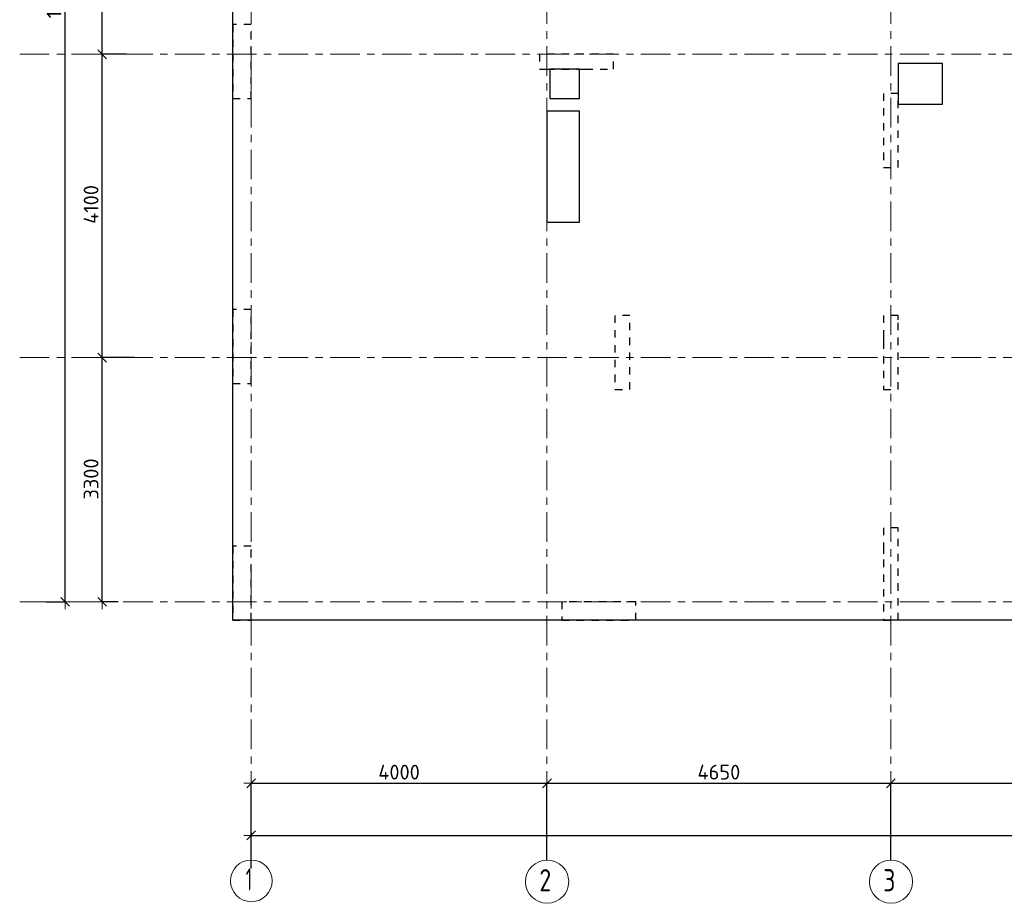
# Model space of a CAD drawing. Header units: metres. Extents: x -38 to 97, y -15 to 21.
# Tile 2 of 209: x -3 to 11, y -4 to 8. Entities that reach past the tile are written whole.
import ezdxf

# ---------------------------------------------------------------- set-up
doc = ezdxf.new("R2010")
doc.units = ezdxf.units.M
doc.header["$PDMODE"] = 65
for name, pattern in [('______11', [0.5, 0.4, -0.05, 0, -0.05]), ('______2', [0.0405, 0.03, -0.0105]), ('______5', [1.1, 0.8, -0.1, 0.1, -0.1])]:
    doc.linetypes.add(name, pattern=pattern)
for name, color, linetype, lineweight in [('XR$2$Осевая линия (1)', 7, '______5', 13), ('XR$2$Размерная линия (1)', 7, 'Continuous', 13), ('XR$5$Перекрытие (1)', 7, 'Continuous', 35)]:
    doc.layers.add(name, color=color, linetype=linetype, lineweight=lineweight)
doc.layers.add('XR$7$Стена_ бетон несущ.', color=7, linetype='Continuous', lineweight=70, true_color=0xb4b496)
doc.styles.add('ISOCPEUR', font='txt')
doc.dimstyles.new('DIMSTYLE_2', dxfattribs={"dimtxt": 0.2, "dimasz": 0.2, "dimexe": 0, "dimexo": 0, "dimgap": 0.1, "dimtad": 2, "dimdec": 0, "dimlfac": 1000, "dimrnd": 5, "dimzin": 12, "dimdsep": 46, "dimtxsty": 'ISOCPEUR', "dimblk1": 'ALL_ML_STRICH', "dimblk2": 'ALL_ML_STRICH', "dimsah": 1, "dimcen": 0, "dimclrd": 7, "dimclre": 256, "dimclrt": 7, "dimadec": 0, "dimazin": 0, "dimtfac": 1, "dimtdec": 0, "dimtix": 1, "dimtmove": 2, "dimatfit": 3, "dimfxl": 0, "dimtzin": 0, "dimlwd": 0, "dimlwe": -3, "dimarcsym": 0})
doc.dimstyles.new('DIMSTYLE_3', dxfattribs={"dimtxt": 0.2, "dimasz": 0.2, "dimexe": 0, "dimexo": 0, "dimgap": 0.1, "dimtad": 2, "dimdec": 0, "dimlfac": 1000, "dimrnd": 5, "dimzin": 12, "dimdsep": 46, "dimtxsty": 'ISOCPEUR', "dimblk1": 'ALL_ML_STRICH', "dimblk2": 'ALL_ML_STRICH', "dimsah": 1, "dimcen": 0, "dimclrd": 7, "dimclre": 256, "dimclrt": 7, "dimadec": 0, "dimazin": 0, "dimtfac": 1, "dimtdec": 0, "dimtix": 1, "dimtmove": 2, "dimatfit": 3, "dimfxl": 0, "dimtzin": 0, "dimlwd": 0, "dimlwe": -3, "dimarcsym": 0})

# ---------------------------------------------------------------- blocks, each defined once
blk = doc.blocks.new('ALL_ML_STRICH')
at = {"color": 0, "linetype": 'ByBlock', "lineweight": -2}
for p, q in [((-1, 0), (0.5, 0)), ((-0.3, -0.3), (0.3, 0.3)), ((0, -0.5), (0, 0.5))]:
    blk.add_line(p, q, dxfattribs=at)
blk = doc.blocks.new('*D5')
at = {"layer": 'DEFPOINTS', "color": 7, "linetype": 'Continuous', "lineweight": 13, "transparency": 33554687}
for p in [(-1.699, 16.4), (-2.294, 0), (-2.015, 0)]:
    blk.add_point(p, dxfattribs=at)
at = {"layer": 'XR$2$Размерная линия (1)', "color": 9, "linetype": 'Continuous', "lineweight": -2, "true_color": 0xc7c7c7, "transparency": 33554687}
for p, q in [((-1.719, 16.4), (-2.015, 16.4)), ((-2.274, 0), (-2.015, 0))]:
    blk.add_line(p, q, dxfattribs=at)
at = {"layer": 'XR$2$Размерная линия (1)', "color": 7, "linetype": 'Continuous', "lineweight": -2, "transparency": 33554687}
blk.add_line((-2.015, 0), (-2.015, 16.4), dxfattribs=at)
at = {"layer": 'XR$2$Размерная линия (1)', "color": 7, "linetype": 'Continuous', "lineweight": 13, "transparency": 33554687, "xscale": 0.2, "yscale": 0.2, "zscale": 0.2}
for p, rotation in [((-2.015, 16.4), 90), ((-2.015, 0), 270)]:
    blk.add_blockref('ALL_ML_STRICH', p, dxfattribs=dict(at, rotation=rotation))
at = {"layer": 'XR$2$Размерная линия (1)', "color": 7, "linetype": 'Continuous', "lineweight": 13, "transparency": 33554687, "insert": (-2.165, 8.22), "char_height": 0.2, "width": 1, "attachment_point": 5, "rotation": 90, "style": 'ISOCPEUR'}
blk.add_mtext('\\A1;{16400}', dxfattribs=at)
blk = doc.blocks.new('*D6')
at = {"layer": 'DEFPOINTS', "color": 7, "linetype": 'Continuous', "lineweight": 13, "transparency": 33554687}
for p in [(-1.064, 3.3), (-1.515, 0), (-1.28, 0)]:
    blk.add_point(p, dxfattribs=at)
at = {"layer": 'XR$2$Размерная линия (1)', "color": 9, "linetype": 'Continuous', "lineweight": -2, "true_color": 0xc7c7c7, "transparency": 33554687}
for p, q in [((-1.084, 3.3), (-1.515, 3.3)), ((-1.3, 0), (-1.515, 0))]:
    blk.add_line(p, q, dxfattribs=at)
at = {"layer": 'XR$2$Размерная линия (1)', "color": 7, "linetype": 'Continuous', "lineweight": -2, "transparency": 33554687}
blk.add_line((-1.515, 0), (-1.515, 3.3), dxfattribs=at)
at = {"layer": 'XR$2$Размерная линия (1)', "color": 7, "linetype": 'Continuous', "lineweight": 13, "transparency": 33554687, "xscale": 0.2, "yscale": 0.2, "zscale": 0.2}
for p, rotation in [((-1.515, 3.3), 90), ((-1.515, 0), 270)]:
    blk.add_blockref('ALL_ML_STRICH', p, dxfattribs=dict(at, rotation=rotation))
at = {"layer": 'XR$2$Размерная линия (1)', "color": 7, "linetype": 'Continuous', "lineweight": 13, "transparency": 33554687, "insert": (-1.665, 1.66), "char_height": 0.2, "width": 0.8, "attachment_point": 5, "rotation": 90, "style": 'ISOCPEUR'}
blk.add_mtext('\\A1;{3300}', dxfattribs=at)
blk = doc.blocks.new('*D7')
at = {"layer": 'DEFPOINTS', "color": 7, "linetype": 'Continuous', "lineweight": 13, "transparency": 33554687}
for p in [(-1.172, 7.4), (-1.515, 3.3), (-1.064, 3.3)]:
    blk.add_point(p, dxfattribs=at)
at = {"layer": 'XR$2$Размерная линия (1)', "color": 9, "linetype": 'Continuous', "lineweight": -2, "true_color": 0xc7c7c7, "transparency": 33554687}
for p, q in [((-1.192, 7.4), (-1.515, 7.4)), ((-1.084, 3.3), (-1.515, 3.3))]:
    blk.add_line(p, q, dxfattribs=at)
at = {"layer": 'XR$2$Размерная линия (1)', "color": 7, "linetype": 'Continuous', "lineweight": -2, "transparency": 33554687}
blk.add_line((-1.515, 3.3), (-1.515, 7.4), dxfattribs=at)
at = {"layer": 'XR$2$Размерная линия (1)', "color": 7, "linetype": 'Continuous', "lineweight": 13, "transparency": 33554687, "xscale": 0.2, "yscale": 0.2, "zscale": 0.2}
for p, rotation in [((-1.515, 7.4), 90), ((-1.515, 3.3), 270)]:
    blk.add_blockref('ALL_ML_STRICH', p, dxfattribs=dict(at, rotation=rotation))
at = {"layer": 'XR$2$Размерная линия (1)', "color": 7, "linetype": 'Continuous', "lineweight": 13, "transparency": 33554687, "insert": (-1.665, 5.37), "char_height": 0.2, "width": 0.8, "attachment_point": 5, "rotation": 90, "style": 'ISOCPEUR'}
blk.add_mtext('\\A1;{4100}', dxfattribs=at)
blk = doc.blocks.new('*D8')
at = {"layer": 'DEFPOINTS', "color": 7, "linetype": 'Continuous', "lineweight": 13, "transparency": 33554687}
for p in [(-1.253, 9), (-1.515, 7.4), (-1.172, 7.4)]:
    blk.add_point(p, dxfattribs=at)
at = {"layer": 'XR$2$Размерная линия (1)', "color": 9, "linetype": 'Continuous', "lineweight": -2, "true_color": 0xc7c7c7, "transparency": 33554687}
for p, q in [((-1.273, 9), (-1.515, 9)), ((-1.192, 7.4), (-1.515, 7.4))]:
    blk.add_line(p, q, dxfattribs=at)
at = {"layer": 'XR$2$Размерная линия (1)', "color": 7, "linetype": 'Continuous', "lineweight": -2, "transparency": 33554687}
blk.add_line((-1.515, 7.4), (-1.515, 9), dxfattribs=at)
at = {"layer": 'XR$2$Размерная линия (1)', "color": 7, "linetype": 'Continuous', "lineweight": 13, "transparency": 33554687, "xscale": 0.2, "yscale": 0.2, "zscale": 0.2}
for p, rotation in [((-1.515, 9), 90), ((-1.515, 7.4), 270)]:
    blk.add_blockref('ALL_ML_STRICH', p, dxfattribs=dict(at, rotation=rotation))
at = {"layer": 'XR$2$Размерная линия (1)', "color": 7, "linetype": 'Continuous', "lineweight": 13, "transparency": 33554687, "insert": (-1.665, 8.23), "char_height": 0.2, "width": 0.8, "attachment_point": 5, "rotation": 90, "style": 'ISOCPEUR'}
blk.add_mtext('\\A1;{1600}', dxfattribs=at)
blk = doc.blocks.new('*D12')
at = {"layer": 'DEFPOINTS', "color": 7, "linetype": 'Continuous', "lineweight": 13, "transparency": 33554687}
for p in [(0.5, -3.103), (0.5, -3.156), (61.6, -3.14)]:
    blk.add_point(p, dxfattribs=at)
at = {"layer": 'XR$2$Размерная линия (1)', "color": 9, "linetype": 'Continuous', "lineweight": -2, "true_color": 0xc7c7c7, "transparency": 33554687}
for p, q in [((0.5, -3.123), (0.5, -3.156)), ((61.6, -3.156), (61.6, -3.156))]:
    blk.add_line(p, q, dxfattribs=at)
at = {"layer": 'XR$2$Размерная линия (1)', "color": 7, "linetype": 'Continuous', "lineweight": -2, "transparency": 33554687}
blk.add_line((0.5, -3.156), (61.6, -3.156), dxfattribs=at)
at = {"layer": 'XR$2$Размерная линия (1)', "color": 7, "linetype": 'Continuous', "lineweight": 13, "transparency": 33554687, "xscale": 0.2, "yscale": 0.2, "zscale": 0.2, "rotation": 180}
blk.add_blockref('ALL_ML_STRICH', (0.5, -3.156), dxfattribs=at)
at = {"layer": 'XR$2$Размерная линия (1)', "color": 7, "linetype": 'Continuous', "lineweight": 13, "transparency": 33554687, "xscale": 0.2, "yscale": 0.2, "zscale": 0.2}
blk.add_blockref('ALL_ML_STRICH', (61.6, -3.156), dxfattribs=at)
at = {"layer": 'XR$2$Размерная линия (1)', "color": 7, "linetype": 'Continuous', "lineweight": 13, "transparency": 33554687, "insert": (31.1, -3.006), "char_height": 0.2, "width": 1, "attachment_point": 5, "style": 'ISOCPEUR'}
blk.add_mtext('\\A1;{61100}', dxfattribs=at)
blk = doc.blocks.new('*D13')
at = {"layer": 'DEFPOINTS', "color": 7, "linetype": 'Continuous', "lineweight": 13, "transparency": 33554687}
for p in [(0.5, -2.452), (4.5, -3.513), (0.5, -3.622)]:
    blk.add_point(p, dxfattribs=at)
at = {"layer": 'XR$2$Размерная линия (1)', "color": 9, "linetype": 'Continuous', "lineweight": -2, "true_color": 0xc7c7c7, "transparency": 33554687}
for p, q in [((0.5, -3.602), (0.5, -2.452)), ((4.5, -3.493), (4.5, -2.452))]:
    blk.add_line(p, q, dxfattribs=at)
at = {"layer": 'XR$2$Размерная линия (1)', "color": 7, "linetype": 'Continuous', "lineweight": -2, "transparency": 33554687}
blk.add_line((0.5, -2.452), (4.5, -2.452), dxfattribs=at)
at = {"layer": 'XR$2$Размерная линия (1)', "color": 7, "linetype": 'Continuous', "lineweight": 13, "transparency": 33554687, "xscale": 0.2, "yscale": 0.2, "zscale": 0.2, "rotation": 180}
blk.add_blockref('ALL_ML_STRICH', (0.5, -2.452), dxfattribs=at)
at = {"layer": 'XR$2$Размерная линия (1)', "color": 7, "linetype": 'Continuous', "lineweight": 13, "transparency": 33554687, "xscale": 0.2, "yscale": 0.2, "zscale": 0.2}
blk.add_blockref('ALL_ML_STRICH', (4.5, -2.452), dxfattribs=at)
at = {"layer": 'XR$2$Размерная линия (1)', "color": 7, "linetype": 'Continuous', "lineweight": 13, "transparency": 33554687, "insert": (2.5, -2.302), "char_height": 0.2, "width": 0.8, "attachment_point": 5, "style": 'ISOCPEUR'}
blk.add_mtext('\\A1;{4000}', dxfattribs=at)
blk = doc.blocks.new('*D14')
at = {"layer": 'DEFPOINTS', "color": 7, "linetype": 'Continuous', "lineweight": 13, "transparency": 33554687}
for p in [(4.5, -2.452), (4.5, -3.513), (9.15, -3.513)]:
    blk.add_point(p, dxfattribs=at)
at = {"layer": 'XR$2$Размерная линия (1)', "color": 9, "linetype": 'Continuous', "lineweight": -2, "true_color": 0xc7c7c7, "transparency": 33554687}
for p, q in [((4.5, -3.493), (4.5, -2.452)), ((9.15, -3.493), (9.15, -2.452))]:
    blk.add_line(p, q, dxfattribs=at)
at = {"layer": 'XR$2$Размерная линия (1)', "color": 7, "linetype": 'Continuous', "lineweight": -2, "transparency": 33554687}
blk.add_line((4.5, -2.452), (9.15, -2.452), dxfattribs=at)
at = {"layer": 'XR$2$Размерная линия (1)', "color": 7, "linetype": 'Continuous', "lineweight": 13, "transparency": 33554687, "xscale": 0.2, "yscale": 0.2, "zscale": 0.2, "rotation": 180}
blk.add_blockref('ALL_ML_STRICH', (4.5, -2.452), dxfattribs=at)
at = {"layer": 'XR$2$Размерная линия (1)', "color": 7, "linetype": 'Continuous', "lineweight": 13, "transparency": 33554687, "xscale": 0.2, "yscale": 0.2, "zscale": 0.2}
blk.add_blockref('ALL_ML_STRICH', (9.15, -2.452), dxfattribs=at)
at = {"layer": 'XR$2$Размерная линия (1)', "color": 7, "linetype": 'Continuous', "lineweight": 13, "transparency": 33554687, "insert": (6.825, -2.302), "char_height": 0.2, "width": 0.8, "attachment_point": 5, "style": 'ISOCPEUR'}
blk.add_mtext('\\A1;{4650}', dxfattribs=at)
blk = doc.blocks.new('*D15')
at = {"layer": 'DEFPOINTS', "color": 7, "linetype": 'Continuous', "lineweight": 13, "transparency": 33554687}
for p in [(9.15, -2.452), (9.15, -3.513), (13.75, -3.513)]:
    blk.add_point(p, dxfattribs=at)
at = {"layer": 'XR$2$Размерная линия (1)', "color": 9, "linetype": 'Continuous', "lineweight": -2, "true_color": 0xc7c7c7, "transparency": 33554687}
for p, q in [((9.15, -3.493), (9.15, -2.452)), ((13.75, -3.493), (13.75, -2.452))]:
    blk.add_line(p, q, dxfattribs=at)
at = {"layer": 'XR$2$Размерная линия (1)', "color": 7, "linetype": 'Continuous', "lineweight": -2, "transparency": 33554687}
blk.add_line((9.15, -2.452), (13.75, -2.452), dxfattribs=at)
at = {"layer": 'XR$2$Размерная линия (1)', "color": 7, "linetype": 'Continuous', "lineweight": 13, "transparency": 33554687, "xscale": 0.2, "yscale": 0.2, "zscale": 0.2, "rotation": 180}
blk.add_blockref('ALL_ML_STRICH', (9.15, -2.452), dxfattribs=at)
at = {"layer": 'XR$2$Размерная линия (1)', "color": 7, "linetype": 'Continuous', "lineweight": 13, "transparency": 33554687, "xscale": 0.2, "yscale": 0.2, "zscale": 0.2}
blk.add_blockref('ALL_ML_STRICH', (13.75, -2.452), dxfattribs=at)
at = {"layer": 'XR$2$Размерная линия (1)', "color": 7, "linetype": 'Continuous', "lineweight": 13, "transparency": 33554687, "insert": (11.45, -2.302), "char_height": 0.2, "width": 0.8, "attachment_point": 5, "style": 'ISOCPEUR'}
blk.add_mtext('\\A1;{4600}', dxfattribs=at)

msp = doc.modelspace()

# ---------------------------------------------------------------- linework, layer by layer
at = {"layer": 'XR$2$Осевая линия (1)', "color": 253, "linetype": '______11', "lineweight": 13, "true_color": 0xa0a0a0, "transparency": 33554687}
for p, q in [((0.5, -3.39), (0.5, 19.78)), ((4.5, -3.39), (4.5, 19.78)), ((9.15, -3.39), (9.15, 19.78)), ((-2.63, 7.4), (62.6, 7.4)), ((-2.63, 3.3), (62.6, 3.3)), ((-2.63, 0), (62.6, 0))]:
    msp.add_line(p, q, dxfattribs=at)
at = {"layer": 'XR$2$Осевая линия (1)', "color": 7, "linetype": 'Continuous', "lineweight": 13, "transparency": 33554687}
for centre, radius in [((0.5019, -3.7714), 0.2819), ((4.5024, -3.7819), 0.2924), ((9.1524, -3.7819), 0.2924)]:
    msp.add_circle(centre, radius, dxfattribs=at)
at = {"layer": 'XR$5$Перекрытие (1)', "color": 7, "linetype": 'Continuous', "lineweight": 25, "transparency": 33554687}
for p, q in [((0.25, -0.2498), (0.25, 9.1502)), ((4.94, 7.2003), (4.54, 7.2002)), ((4.54, 7.2002), (4.54, 6.8002)), ((4.94, 6.8003), (4.94, 7.2003)), ((9.25, 7.2745), (9.25, 6.7245)), ((9.85, 7.2745), (9.25, 7.2745)), ((9.85, 6.7245), (9.85, 7.2745)), ((4.54, 6.8002), (4.94, 6.8003)), ((9.25, 6.7245), (9.85, 6.7245)), ((4.5, 6.6302), (4.5, 5.1302)), ((4.94, 6.6302), (4.5, 6.6302)), ((4.94, 5.1302), (4.94, 6.6302)), ((4.5, 5.1302), (4.94, 5.1302)), ((13.6501, -0.2498), (0.25, -0.2498))]:
    msp.add_line(p, q, dxfattribs=at)
at = {"layer": 'XR$7$Стена_ бетон несущ.', "color": 253, "linetype": '______2', "lineweight": -3, "true_color": 0xa0a0a0, "transparency": 33554687}
for p, q in [((0.5, 7.7999), (0.25, 7.7999)), ((0.25, 7.7999), (0.25, 7.7999)), ((0.25, 7.7999), (0.25, 6.7999)), ((0.5, 7.4), (0.5, 7.7999)), ((0.5, 7.2), (0.5, 7.4)), ((5.4, 7.4), (4.4, 7.4)), ((4.4, 7.4), (4.4, 7.2)), ((5.4, 7.2), (5.4, 7.4)), ((0.5, 6.7999), (0.5, 7.2)), ((4.4, 7.2), (4.42, 7.2)), ((4.42, 7.2), (4.5, 7.2)), ((4.5, 7.2), (4.94, 7.2)), ((4.94, 7.2), (5.02, 7.2)), ((5.02, 7.2), (5.4, 7.2)), ((0.25, 6.7999), (0.5, 6.7999)), ((9.05, 6.87), (9.05, 5.87)), ((9.25, 6.87), (9.05, 6.87)), ((9.25, 5.87), (9.25, 6.87)), ((9.05, 5.87), (9.25, 5.87)), ((0.5, 3.95), (0.25, 3.95)), ((0.25, 3.95), (0.25, 3.95)), ((0.25, 3.95), (0.25, 2.95)), ((0.5, 2.95), (0.5, 3.95)), ((5.42, 3.87), (5.42, 2.87)), ((5.62, 3.87), (5.42, 3.87)), ((5.62, 2.87), (5.62, 3.87)), ((9.05, 3.87), (9.05, 3.601)), ((9.25, 3.87), (9.05, 3.87)), ((9.25, 3.8092), (9.25, 3.87)), ((9.25, 2.87), (9.25, 3.8092)), ((9.05, 3.601), (9.05, 3.521)), ((9.05, 3.521), (9.05, 2.87)), ((0.25, 2.95), (0.5, 2.95)), ((5.42, 2.87), (5.62, 2.87)), ((9.05, 2.87), (9.25, 2.87)), ((9.25, 1), (9.05, 1)), ((9.05, 1), (9.05, 0.75)), ((9.25, 0.75), (9.25, 1)), ((0.5, 0.75), (0.25, 0.75)), ((0.25, 0.75), (0.25, -0.25)), ((0.5, 0), (0.5, 0.75)), ((9.05, 0.75), (9.05, 0.5702)), ((9.25, -0.25), (9.25, 0.75)), ((9.05, 0.5702), (9.05, -0.25)), ((0.5, -0.25), (0.5, 0)), ((5.7006, 0), (4.7006, 0)), ((4.7006, 0), (4.7006, -0.25)), ((5.7006, -0.25), (5.7006, 0)), ((0.25, -0.25), (0.5, -0.25)), ((4.7006, -0.25), (5.7006, -0.25)), ((9.05, -0.25), (9.25, -0.25))]:
    msp.add_line(p, q, dxfattribs=at)

# ---------------------------------------------------------------- texts
at = {"layer": 'XR$2$Осевая линия (1)', "color": 7, "linetype": 'Continuous', "lineweight": 13, "transparency": 33554687, "char_height": 0.3, "attachment_point": 7, "style": 'ISOCPEUR'}
for s, insert, width in [('\\W0.56;1', (0.4269, -3.9019), 0.233333), ('\\W0.78;2', (4.3974, -3.9124), 0.326407), ('\\W0.78;3', (9.0474, -3.9124), 0.326407)]:
    msp.add_mtext(s, dxfattribs=dict(at, insert=insert, width=width))

# ---------------------------------------------------------------- dimensions: what is measured, and where the dimension line sits
at = {"layer": 'XR$2$Размерная линия (1)', "color": 7, "linetype": 'Continuous', "lineweight": 13, "transparency": 33554687}
for base, p1, p2, dimstyle, picture, middle in [((-2.0153, 16.4), (-2.2738, 0), (-1.7186, 16.4), 'DIMSTYLE_2', '*D5', (-2.1653, 8.22)), ((-1.5153, 9), (-1.1919, 7.4), (-1.2732, 9), 'DIMSTYLE_3', '*D8', (-1.6653, 8.23)), ((-1.5153, 7.4), (-1.0835, 3.3), (-1.1919, 7.4), 'DIMSTYLE_3', '*D7', (-1.6653, 5.37)), ((-1.5153, 3.3), (-1.3003, 0), (-1.0835, 3.3), 'DIMSTYLE_3', '*D6', (-1.6653, 1.66))]:
    dim = msp.add_linear_dim(base=base, p1=p1, p2=p2, angle=90, dimstyle=dimstyle, override={"dimpost": '<>', "dimclrd": 7, "dimclre": 9, "dimclrt": 7, "dimlwd": 0, "dimlwe": 65533}, dxfattribs=at)
    dim.commit()
    dim.dimension.update_dxf_attribs({"geometry": picture, "text_midpoint": middle, "dimtype": 160})
for base, p1, p2, picture, middle in [((4.5, -2.452), (0.5, -3.6015), (4.5, -3.4932), '*D13', (2.5, -2.302)), ((9.15, -2.452), (4.5, -3.4932), (9.15, -3.4932), '*D14', (6.825, -2.302)), ((13.75, -2.452), (9.15, -3.4932), (13.75, -3.4932), '*D15', (11.45, -2.302)), ((61.6, -3.1563), (0.5, -3.1233), (61.6, -3.1563), '*D12', (31.1, -3.0063))]:
    dim = msp.add_linear_dim(base=base, p1=p1, p2=p2, dimstyle='DIMSTYLE_3', override={"dimpost": '<>', "dimclrd": 7, "dimclre": 9, "dimclrt": 7, "dimlwd": 0, "dimlwe": 65533}, dxfattribs=at)
    dim.commit()
    dim.dimension.update_dxf_attribs({"geometry": picture, "text_midpoint": middle, "dimtype": 160})

doc.saveas('drawing.dxf')
